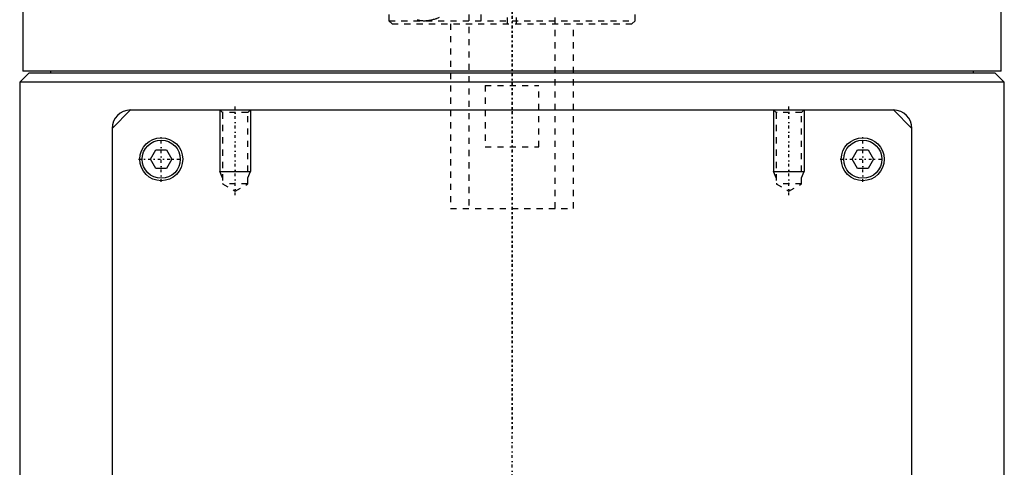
# Model space of a CAD drawing. Extents: x -90 to 90, y -319 to 715.
# Tile 2 of 10: x -80 to 80, y -93 to -20. Entities that reach past the tile are written whole.
import ezdxf

# ---------------------------------------------------------------- set-up
doc = ezdxf.new("R2010")
doc.units = 0
doc.linetypes.add('CENTER', pattern=[1.5, 0.45, -0.5, 0.05, -0.5])
doc.linetypes.add('DASHED', pattern=[2, 1, -1])
for name, color, linetype in [('AM_0', 7, 'CONTINUOUS'), ('AM_10', 7, 'CONTINUOUS'), ('AM_3', 7, 'DASHED'), ('AM_7', 7, 'CENTER')]:
    doc.layers.add(name, color=color, linetype=linetype)

msp = doc.modelspace()

# ---------------------------------------------------------------- linework, layer by layer
at = {"layer": 'AM_0', "color": 7, "linetype": 'CONTINUOUS'}
for p, q in [((-79.5, -11.5), (-79.5, -28.2)), ((79.5, -28.2), (79.5, -11.5)), ((-78.5, -28.5), (-80, -30)), ((79.5, -28.2), (-79.5, -28.2)), ((78.5, -28.5), (-78.5, -28.5)), ((-75, -28.2), (-75, -28.5)), ((75, -28.5), (75, -28.2)), ((80, -30), (78.5, -28.5)), ((-80, -30), (-80, -291.5)), ((80, -30), (-80, -30)), ((80, -291.5), (80, -30)), ((-65, -37.5), (-62, -34.5)), ((-62, -34.5), (62, -34.5)), ((62, -34.5), (65, -37.5)), ((-65, -37.5), (-65, -313.5)), ((65, -313.5), (65, -37.5)), ((-58.73, -42.5), (-57.87, -41)), ((-57.87, -41), (-56.13, -41)), ((-56.13, -41), (-55.27, -42.5)), ((55.27, -42.5), (56.13, -41)), ((56.13, -41), (57.87, -41)), ((57.87, -41), (58.73, -42.5)), ((-57.87, -44), (-58.73, -42.5)), ((-55.27, -42.5), (-56.13, -44)), ((56.13, -44), (55.27, -42.5)), ((58.73, -42.5), (57.87, -44)), ((-56.13, -44), (-57.87, -44)), ((57.87, -44), (56.13, -44))]:
    msp.add_line(p, q, dxfattribs=at)
for centre, radius in [((-57, -42.5), 3.5), ((-57, -42.5), 3.1), ((57, -42.5), 3.5), ((57, -42.5), 3.1)]:
    msp.add_circle(centre, radius, dxfattribs=at)
for centre, start, end in [((-62, -37.5), 90, 180), ((62, -37.5), 0, 90)]:
    msp.add_arc(centre, 3, start, end, dxfattribs=at)
at = {"layer": 'AM_10', "color": 7, "linetype": 'CONTINUOUS'}
for p, q in [((-47.5, -34.5), (-47.5, -44.5)), ((-42.5, -34.5), (-42.5, -44.5)), ((42.5, -34.5), (42.5, -44.5)), ((47.5, -34.5), (47.5, -44.5)), ((-47.07, -45.5), (-47.5, -44.5)), ((-47.5, -44.5), (-42.5, -44.5)), ((-42.93, -45.5), (-42.5, -44.5)), ((42.93, -45.5), (42.5, -44.5)), ((42.5, -44.5), (47.5, -44.5)), ((47.07, -45.5), (47.5, -44.5))]:
    msp.add_line(p, q, dxfattribs=at)
at = {"layer": 'AM_3', "color": 6, "linetype": 'DASHED'}
for p, q in [((-7, 629), (-7, -50.5)), ((7, -50.5), (7, 629)), ((-20, -11), (-20, -20)), ((-5, -20), (-5, -11)), ((-0.75, -20.5), (-0.75, -10.5)), ((0.75, -20.5), (0.75, -10.5)), ((20, -20), (20, -11)), ((-20, -20), (-19.5, -20.5)), ((-20, -20), (20, -20)), ((-19.5, -20.5), (19.5, -20.5)), ((-10, -20.5), (-10, -50.5)), ((10, -50.5), (10, -20.5)), ((19.5, -20.5), (20, -20)), ((-4.36, -30.5), (-4.36, -40.5)), ((-4.36, -30.5), (4.36, -30.5)), ((4.36, -40.5), (4.36, -30.5)), ((-47.5, -34.5), (-47.07, -34.93)), ((-47.07, -34.93), (-47.07, -46.5)), ((-42.93, -34.93), (-47.07, -34.93)), ((-42.93, -34.93), (-42.5, -34.5)), ((-42.93, -46.5), (-42.93, -34.93)), ((42.5, -34.5), (42.93, -34.93)), ((42.93, -34.93), (42.93, -46.5)), ((47.07, -34.93), (42.93, -34.93)), ((47.07, -34.93), (47.5, -34.5)), ((47.07, -46.5), (47.07, -34.93)), ((-4.36, -40.5), (4.36, -40.5)), ((-47.07, -46.5), (-45, -47.69)), ((-42.93, -46.5), (-47.07, -46.5)), ((-45, -47.69), (-42.93, -46.5)), ((42.93, -46.5), (45, -47.69)), ((47.07, -46.5), (42.93, -46.5)), ((45, -47.69), (47.07, -46.5)), ((-10, -50.5), (10, -50.5))]:
    msp.add_line(p, q, dxfattribs=at)
for points in [[(-15.42, -19.82, 0), (-15.32, -19.85, 0), (-15.23, -19.88, 0), (-15.18, -19.89, 0), (-15.13, -19.91, 0), (-15.03, -19.93, 0), (-14.93, -19.95, 0), (-14.83, -19.96, 0), (-14.73, -19.97, 0), (-14.63, -19.99, 0), (-14.58, -19.99, 0), (-14.53, -19.99, 0), (-14.43, -20, 0), (-14.33, -20, 0), (-14.28, -20, 0)], [(-14.28, -20, 0), (-14.22, -20, 0), (-14.09, -20, 0), (-13.97, -19.99, 0), (-13.9, -19.98, 0), (-13.84, -19.98, 0), (-13.71, -19.96, 0), (-13.57, -19.95, 0), (-13.44, -19.93, 0), (-13.3, -19.9, 0), (-13.16, -19.87, 0), (-13.09, -19.86, 0), (-13.02, -19.84, 0), (-12.88, -19.81, 0), (-12.74, -19.77, 0), (-12.6, -19.73, 0), (-12.45, -19.69, 0), (-12.31, -19.64, 0), (-12.24, -19.62, 0), (-12.16, -19.59, 0), (-12.02, -19.54, 0), (-11.87, -19.48, 0), (-11.8, -19.45, 0)]]:
    msp.add_polyline3d(points, dxfattribs=at)
at = {"layer": 'AM_7', "color": 4, "linetype": 'CENTER'}
for p, q in [((0, 715.48), (0, -86.97)), ((0, -317.3), (0, 16.93)), ((-45, -48.35), (-45, -33.84)), ((45, -48.35), (45, -33.84)), ((-57, -46.17), (-57, -38.83)), ((57, -46.17), (57, -38.83)), ((-60.67, -42.5), (-53.33, -42.5)), ((53.33, -42.5), (60.67, -42.5))]:
    msp.add_line(p, q, dxfattribs=at)

doc.saveas('drawing.dxf')
